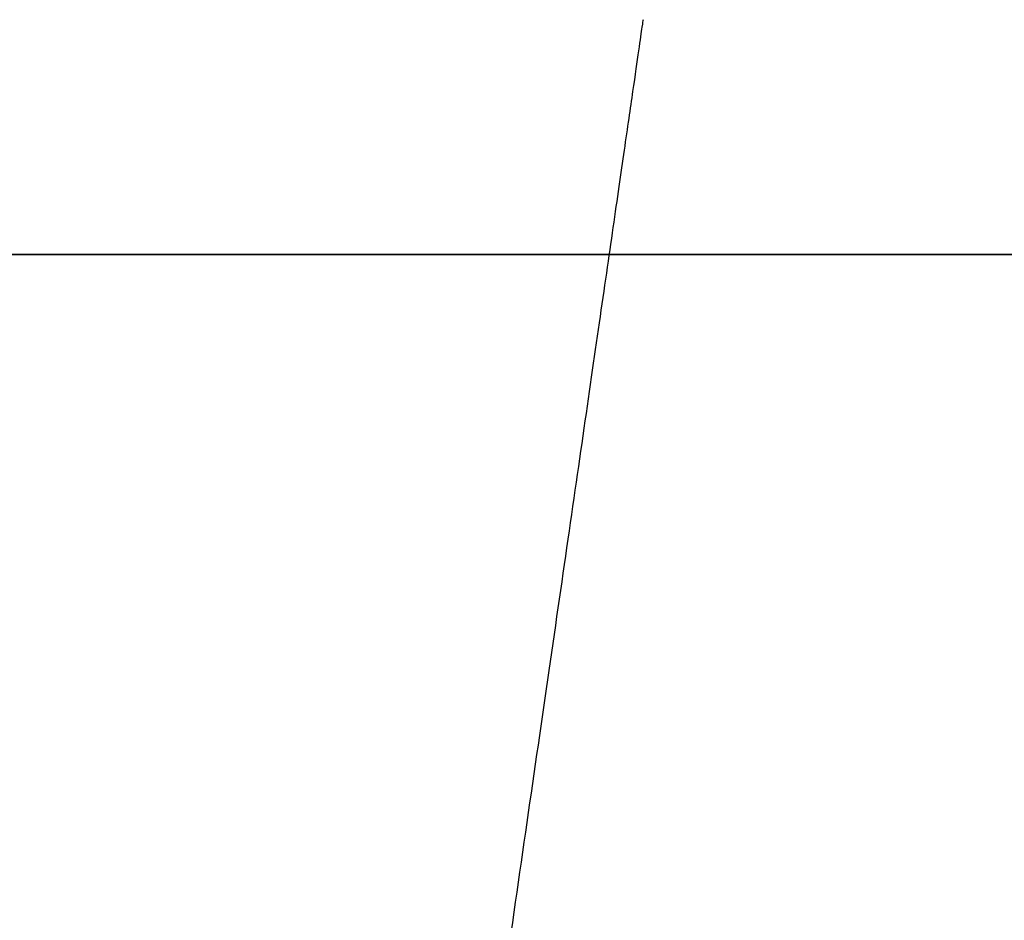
# Model space of a CAD drawing. Header units: millimetres. Extents: x -910 to 990, y -200 to 570.
# Tile 75 of 256: x 332.5 to 337.74, y 466.46 to 471.25. Entities that reach past the tile are written whole.
import ezdxf

# ---------------------------------------------------------------- set-up
doc = ezdxf.new("R2010")
doc.units = ezdxf.units.MM
for name, color, linetype, true_color in [('IGES level 19', 7, 'Continuous', 0xc0c0c0), ('IGES level 2', 7, 'Continuous', 0xc0c0c0), ('IGES level 28', 7, 'Continuous', 0xc0c0c0)]:
    doc.layers.add(name, color=color, linetype=linetype, true_color=true_color)

msp = doc.modelspace()

# ---------------------------------------------------------------- linework, layer by layer
at = {"layer": 'IGES level 19'}
for points in [[(-850, 470, 225), (-30, 470, 225), (790, 470, 225)], [(790, 470, 285), (-30, 470, 285), (-850, 470, 285)], [(-850, 470, 255), (-30, 470, 255), (790, 470, 255)], [(790, 470, 225), (-30, 470, 225), (-850, 470, 225)], [(790, 470, 285), (-30, 470, 285), (-850, 470, 285)]]:
    msp.add_open_spline(points, degree=2, dxfattribs=at)
at = {"layer": 'IGES level 2'}
for knots in [[1.570796, 1.570796, 1.570796, 1.570796, 1.633296, 1.633296, 1.695796, 1.695796, 1.727046, 1.727046, 1.758296, 1.758296, 1.789546, 1.789546, 1.820796, 1.820796, 1.836421, 1.836421, 1.852046, 1.852046, 1.867671, 1.867671, 1.883296, 1.883296, 1.914546, 1.914546, 1.930171, 1.930171, 1.945796, 1.945796, 1.977046, 1.977046, 2.008296, 2.008296, 2.039546, 2.039546, 2.070796, 2.070796, 2.102046, 2.102046, 2.133296, 2.133296, 2.148921, 2.148921, 2.164546, 2.164546, 2.195796, 2.195796, 2.258296, 2.258296, 2.320796, 2.320796, 2.352046, 2.352046, 2.367671, 2.367671, 2.383296, 2.383296, 2.445796, 2.445796, 2.508296, 2.508296, 2.539546, 2.539546, 2.570796, 2.570796, 2.570796, 2.570796], [3.5707963, 3.5707963, 3.5707963, 3.5707963, 3.6332963, 3.6332963, 3.6957963, 3.6957963, 3.7270463, 3.7270463, 3.7582963, 3.7582963, 3.7895463, 3.7895463, 3.8207963, 3.8207963, 3.8364213, 3.8364213, 3.8520463, 3.8520463, 3.8676713, 3.8676713, 3.8832963, 3.8832963, 3.9145463, 3.9145463, 3.9301713, 3.9301713, 3.9457963, 3.9457963, 3.9770463, 3.9770463, 4.0082963, 4.0082963, 4.0395463, 4.0395463, 4.0707963, 4.0707963, 4.1020463, 4.1020463, 4.1332963, 4.1332963, 4.1489213, 4.1489213, 4.1645463, 4.1645463, 4.1957963, 4.1957963, 4.2582963, 4.2582963, 4.3207963, 4.3207963, 4.3520463, 4.3520463, 4.3676713, 4.3676713, 4.3832963, 4.3832963, 4.4457963, 4.4457963, 4.5082963, 4.5082963, 4.5395463, 4.5395463, 4.5707963, 4.5707963, 4.5707963, 4.5707963]]:
    msp.add_open_spline([(890, -35.9611, 365), (889.9938, -11.7548, 365), (888.8655, 12.3013, 365), (883.622, 60.0141, 365), (879.5207, 83.6725, 365), (870.176, 118.733, 365), (866.4973, 130.3813, 365), (858.0378, 153.0292, 365), (853.2884, 164.101, 365), (843.2821, 185.9981, 365), (837.954, 196.7889, 365), (826.225, 217.8498, 365), (819.7974, 228.1102, 365), (809.1988, 243.0263, 365), (805.5472, 247.8736, 365), (798.0572, 257.3718, 365), (794.2332, 262.0381, 365), (786.3432, 271.1161, 365), (782.2587, 275.5086, 365), (773.8044, 283.994, 365), (769.4449, 288.0975, 365), (756.0339, 300.0591, 365), (746.6558, 307.5739, 365), (732.0389, 318.2685, 365), (727.0734, 321.7356, 365), (716.9534, 328.471, 365), (711.8153, 331.726, 365), (696.2821, 341.0971, 365), (685.7232, 346.8435, 365), (664.2898, 357.5599, 365), (653.4173, 362.5345, 365), (631.484, 372.0204, 365), (620.4257, 376.5377, 365), (598.2236, 385.3618, 365), (587.0735, 389.6533, 365), (564.6656, 397.9709, 365), (553.4081, 401.9979, 365), (530.7533, 409.7079, 365), (519.3577, 413.3949, 365), (502.1009, 418.5235, 365), (496.3196, 420.1614, 365), (484.6866, 423.2641, 365), (478.8311, 424.7341, 365), (461.236, 428.9538, 365), (449.4733, 431.5161, 365), (414.101, 438.5541, 365), (390.4071, 442.3798, 365), (342.9745, 449.686, 365), (319.2436, 453.2269, 365), (283.5346, 457.67, 365), (271.6129, 459.0064, 365), (253.6825, 460.6437, 365), (247.6973, 461.1244, 365), (235.7072, 461.9339, 365), (229.7032, 462.2701, 365), (199.6722, 463.865, 365), (175.6332, 465.0583, 365), (127.5428, 467.2227, 365), (103.4945, 468.1876, 365), (67.4116, 469.2478, 365), (55.3823, 469.5362, 365), (31.3173, 469.878, 365), (19.282, 469.9444, 365), (7.2392, 469.7253, 365)], degree=3, knots=knots, dxfattribs=at)
at = {"layer": 'IGES level 28'}
msp.add_rational_spline([(335.8154, 471.2496, 375), (335.8154, 471.2496, 365), (334.382, 461.3529, 365)], [1, 0.707106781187, 1], degree=2, dxfattribs=at)
msp.add_open_spline([(790, 470, 285), (-50, 470, 285), (-890, 470, 285)], degree=2, dxfattribs=at)
msp.add_open_spline([(790, 470, 285), (-50, 470, 285), (-890, 470, 285)], degree=2, dxfattribs=at)

doc.saveas('drawing.dxf')
